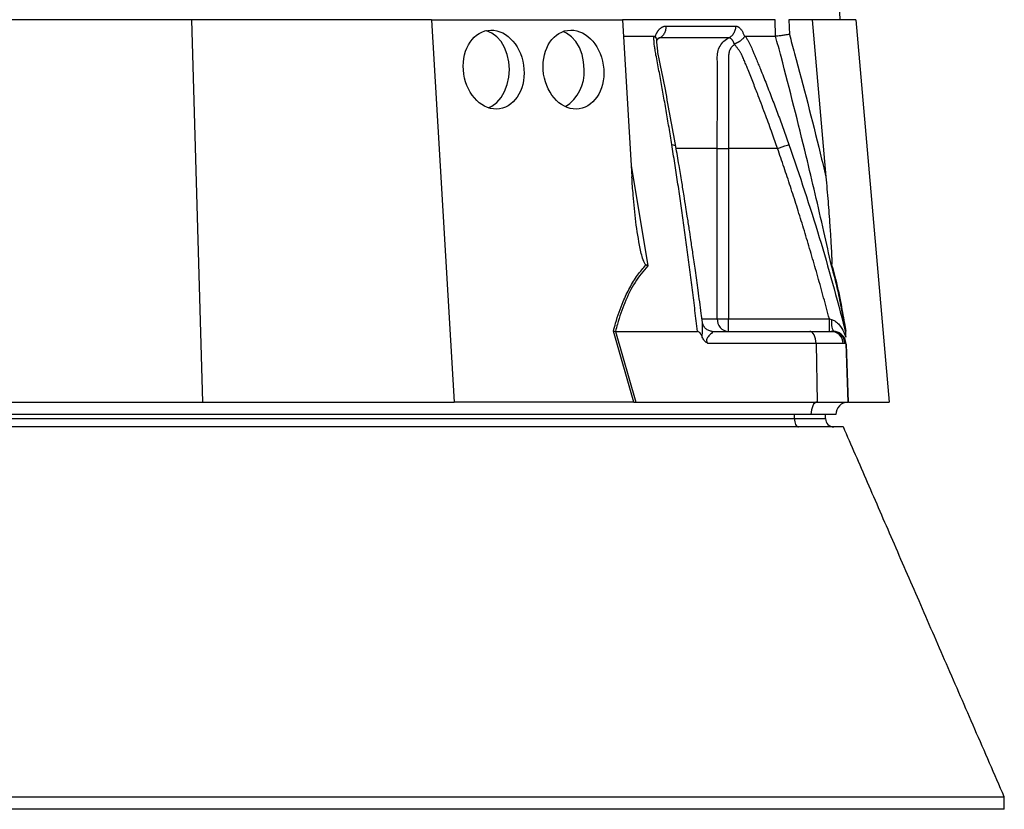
# Model space of a CAD drawing. Header units: millimetres. Extents: x 11 to 1715, y 9 to 2008.
# Tile 11 of 14: x 1372 to 1609, y 492 to 682. Entities that reach past the tile are written whole.
import ezdxf

# ---------------------------------------------------------------- set-up
doc = ezdxf.new("R2010")
doc.units = ezdxf.units.MM

msp = doc.modelspace()

# ---------------------------------------------------------------- linework, layer by layer
at = {"color": 7, "linetype": 'Continuous', "lineweight": 25}
for p, q in [((1569.06, 682.43), (1528.56, 1524.43)), ((1413.05, 682.43), (1356.65, 682.43)), ((1413.05, 682.43), (1415.68, 590.43)), ((1470.8, 682.43), (1413.05, 682.43)), ((1470.8, 682.43), (1476.21, 590.43)), ((1470.8, 682.43), (1516.74, 682.43)), ((1516.74, 682.43), (1518.96, 644.64)), ((1553.41, 682.43), (1516.74, 682.43)), ((1553.55, 678.43), (1553.41, 682.43)), ((1556.74, 682.43), (1556.86, 678.88)), ((1562.34, 682.43), (1556.74, 682.43)), ((1562.34, 682.43), (1565.64, 644.64)), ((1572.8, 682.43), (1562.34, 682.43)), ((1572.8, 682.43), (1580.85, 590.43)), ((1516.97, 678.43), (1524.26, 678.43)), ((1524.56, 678.3), (1524.61, 678.43)), ((1546.02, 678.43), (1546.06, 678.3)), ((1539.52, 610.43), (1539.52, 651.43)), ((1542.21, 651.43), (1542.21, 610.43)), ((1554.01, 651.43), (1542.21, 651.43)), ((1539.52, 610.43), (1542.21, 610.43)), ((1542.21, 607.43), (1542.21, 610.43)), ((1542.21, 610.43), (1566.47, 610.43)), ((1519.46, 590.43), (1514.53, 607.46)), ((1515.02, 607.43), (1515.01, 607.43)), ((1515.01, 607.43), (1519.93, 590.43)), ((1515.02, 607.43), (1534.75, 607.43)), ((1538.43, 607.43), (1561.76, 607.43)), ((1561.76, 607.43), (1566.92, 607.43)), ((1566.92, 607.43), (1567.27, 607.43)), ((1567.27, 607.43), (1567.46, 607.43)), ((1570.2, 607.99), (1570.36, 607.43)), ((1570.35, 607.4), (1570.27, 607.75)), ((1563.26, 604.54), (1537.22, 604.54)), ((1563.26, 604.54), (1563.5, 590.43)), ((1569.78, 604.54), (1563.26, 604.54)), ((1570.22, 604.54), (1569.78, 604.54)), ((1570.46, 604.54), (1570.22, 604.54)), ((1570.46, 604.54), (1570.95, 590.43)), ((1362.89, 590.43), (1415.68, 590.43)), ((1415.68, 590.43), (1476.21, 590.43)), ((1519.22, 590.43), (1476.21, 590.43)), ((1519.46, 590.43), (1519.93, 590.43)), ((1519.93, 590.43), (1563.5, 590.43)), ((1563.5, 590.43), (1570.95, 590.43)), ((1571.05, 590.43), (1580.85, 590.43)), ((1562.05, 587.43), (1317.05, 587.43)), ((1558.05, 586.43), (1558.05, 587.43)), ((1568.05, 587.43), (1562.05, 587.43)), ((1565.55, 586.43), (1565.55, 587.43)), ((1318.55, 586.43), (1558.05, 586.43)), ((1558.05, 586.43), (1565.55, 586.43)), ((1608.55, 492.43), (1608.55, 495.43)), ((1608.55, 492.43), (1013.55, 492.43))]:
    msp.add_line(p, q, dxfattribs=at)
at = {"color": 8, "linetype": 'Continuous', "lineweight": 25}
for p, q in [((1518.8, 647.32), (1522.78, 623.19)), ((1535.91, 610.43), (1539.52, 610.43)), ((1570.51, 604.37), (1571, 590.43))]:
    msp.add_line(p, q, dxfattribs=at)
at = {"color": 7, "linetype": 'Continuous', "lineweight": 25, "flags": 128}
for points in [[(1489.51, 670.43), (1489.38, 672.29), (1488.99, 674.07), (1488.36, 675.71), (1487.51, 677.15), (1486.47, 678.33), (1485.29, 679.21), (1484.01, 679.75), (1483.87, 679.79)], [(1507.49, 670.43), (1507.36, 672.29), (1506.97, 674.07), (1506.34, 675.71), (1505.49, 677.15), (1504.45, 678.33), (1503.27, 679.21), (1502.44, 679.6)], [(1484.42, 661.25), (1485.29, 661.66), (1486.47, 662.53), (1487.51, 663.71), (1488.36, 665.15), (1488.99, 666.8), (1489.38, 668.58), (1489.51, 670.43)], [(1563.26, 604.54), (1563.22, 605.11), (1563.13, 605.65), (1562.98, 606.15), (1562.8, 606.59), (1562.57, 606.95), (1562.32, 607.21), (1562.04, 607.38), (1561.76, 607.43)], [(1563.5, 590.43), (1563.22, 590.36), (1562.94, 590.17), (1562.69, 589.89), (1562.47, 589.52), (1562.3, 589.07), (1562.16, 588.56), (1562.08, 588), (1562.05, 587.43)], [(1558.05, 586.43), (1558.07, 586.04), (1558.13, 585.67), (1558.22, 585.32), (1558.35, 585.02), (1558.5, 584.77), (1558.67, 584.58), (1558.86, 584.47), (1559.05, 584.43)]]:
    msp.add_lwpolyline(points, dxfattribs=at)
at = {"color": 7, "linetype": 'Continuous', "lineweight": 25}
for centre, radius, start, end in [((1497.63, 669.81), 9.88, 302.8017, 3.6311), ((1542.37, 610.28), 2.86, 177.0322, 266.6853), ((1571.95, 609.63), 5, 172.1762, 206.061), ((1566.85, 604.51), 2.93, 0.5819, 88.6462), ((1567.25, 604.46), 2.97, 1.5167, 89.5536), ((1571.05, 587.43), 3, 92, 180), ((1571.05, 587.43), 3, 90, 91.0431), ((1567.55, 586.43), 2, 180, 270)]:
    msp.add_arc(centre, radius, start, end, dxfattribs=at)
for centre in [(1485.72, 670.43), (1504.91, 670.43)]:
    msp.add_ellipse(centre, major_axis=(-1.41, 9.44), ratio=0.760402, dxfattribs=at)
msp.add_ellipse((1520.55, 587.43), major_axis=(13.24, -0.32), ratio=0.225259, start_param=1.658536, end_param=1.676742, dxfattribs=at)
for points, knots in [([(1524.61, 678.43), (1524.63, 678.5), (1524.68, 678.63), (1524.76, 678.83), (1524.84, 679.01), (1524.93, 679.19), (1525.02, 679.35), (1525.11, 679.52), (1525.21, 679.67), (1525.32, 679.81), (1525.42, 679.95), (1525.53, 680.08), (1525.65, 680.2), (1525.77, 680.31), (1525.93, 680.45), (1526.14, 680.6), (1526.39, 680.74), (1526.64, 680.83), (1526.9, 680.89), (1527.08, 680.9), (1527.17, 680.9)], [0, 0, 0, 0, 0.044249, 0.088103, 0.131644, 0.174954, 0.21812, 0.261226, 0.304357, 0.347601, 0.391041, 0.434763, 0.478847, 0.523375, 0.568424, 0.654803, 0.740537, 0.826241, 0.912528, 1, 1, 1, 1]), ([(1527.17, 680.9), (1527.18, 680.62), (1527.15, 680.33), (1527.03, 679.74), (1526.92, 679.45), (1526.65, 678.93), (1526.48, 678.7), (1526.09, 678.31), (1525.88, 678.15), (1525.66, 678.04)], [0, 0, 0, 0, 0.25, 0.25, 0.5, 0.5, 0.75, 0.75, 1, 1, 1, 1]), ([(1543.9, 680.9), (1543.91, 680.62), (1543.89, 680.33), (1543.75, 679.74), (1543.64, 679.45), (1543.34, 678.93), (1543.15, 678.7), (1542.74, 678.31), (1542.51, 678.15), (1542.28, 678.04)], [0, 0, 0, 0, 0.25, 0.25, 0.5, 0.5, 0.75, 0.75, 1, 1, 1, 1]), ([(1543.9, 680.9), (1543.94, 680.9), (1544.01, 680.9), (1544.12, 680.89), (1544.22, 680.86), (1544.33, 680.83), (1544.43, 680.78), (1544.54, 680.73), (1544.64, 680.67), (1544.74, 680.59), (1544.84, 680.51), (1544.97, 680.39), (1545.12, 680.22), (1545.3, 679.99), (1545.46, 679.74), (1545.62, 679.45), (1545.76, 679.14), (1545.9, 678.8), (1545.98, 678.56), (1546.02, 678.43)], [0, 0, 0, 0, 0.043919, 0.087472, 0.13073, 0.173768, 0.216664, 0.259492, 0.30233, 0.345255, 0.388344, 0.431671, 0.51489, 0.596546, 0.677156, 0.757259, 0.837405, 0.91814, 1, 1, 1, 1]), ([(1528.57, 652.39), (1528.46, 653.08), (1528.24, 654.45), (1527.9, 656.5), (1527.55, 658.54), (1527.21, 660.56), (1526.75, 663.18), (1526.18, 666.38), (1525.6, 669.54), (1525.13, 672.05), (1524.84, 673.54), (1524.64, 674.6), (1524.53, 675.2), (1524.45, 675.71), (1524.38, 676.22), (1524.33, 676.74), (1524.29, 677.32), (1524.26, 677.88), (1524.26, 678.25), (1524.26, 678.43)], [0, 0, 0, 0, 0.077777, 0.1552, 0.232272, 0.308995, 0.385372, 0.530526, 0.674474, 0.747423, 0.819615, 0.846383, 0.869761, 0.889755, 0.906383, 0.929523, 0.9528, 0.976272, 1, 1, 1, 1]), ([(1524.26, 678.43), (1524.28, 678.43), (1524.33, 678.43), (1524.39, 678.41), (1524.45, 678.39), (1524.51, 678.35), (1524.54, 678.31), (1524.56, 678.3)], [0, 0, 0, 0, 0.212576, 0.416535, 0.614103, 0.807726, 1, 1, 1, 1]), ([(1524.56, 678.3), (1524.7, 678.14), (1524.95, 677.84), (1524.94, 677.54), (1524.94, 677.41)], [0, 0, 0, 0, 0.542781, 1, 1, 1, 1]), ([(1524.93, 677.18), (1524.95, 677.25), (1525, 677.44), (1525.12, 677.71), (1525.28, 677.95), (1525.26, 677.94), (1525.25, 677.93)], [0, 0, 0, 0, 0.121019, 0.347232, 0.71047, 1, 1, 1, 1]), ([(1529.53, 651.95), (1528.7, 656.53), (1527.48, 663.21), (1526.06, 670.77), (1525.08, 674.97), (1525.01, 676.78), (1524.98, 677.69)], [0, 0, 0, 0, 0.521788, 0.759699, 0.879052, 1, 1, 1, 1]), ([(1542.28, 678.04), (1541.71, 678.04), (1540.46, 678.04), (1538.62, 678.04), (1536.6, 678.04), (1535.18, 678.04), (1533.68, 678.04), (1532.22, 678.04), (1530.02, 678.04), (1527.88, 678.04), (1526.38, 678.04), (1525.66, 678.04)], [0.7589111, 0.7589111, 0.7589111, 0.7589111, 0.7820302, 0.8131687, 0.8443073, 0.8754458, 0.8754458, 0.9065844, 0.9377229, 0.9688615, 0.9919807, 0.9919807, 0.9919807, 0.9919807]), ([(1539.52, 651.43), (1539.52, 653.43), (1539.52, 658.93), (1539.53, 664.45), (1539.53, 669.46), (1539.57, 671.41), (1539.48, 673.89), (1539.75, 675.4), (1540.54, 676.78), (1541.46, 677.63), (1542.09, 677.95), (1542.28, 678.04)], [0, 0, 0, 0, 0.215903, 0.59376, 0.595614, 0.756404, 0.805058, 0.862767, 0.919909, 0.976224, 1, 1, 1, 1]), ([(1543.57, 676.52), (1543.57, 676.56), (1543.55, 676.64), (1543.51, 676.77), (1543.45, 676.92), (1543.38, 677.09), (1543.3, 677.26), (1543.19, 677.44), (1543.07, 677.62), (1542.93, 677.77), (1542.77, 677.9), (1542.61, 677.99), (1542.45, 678.04), (1542.33, 678.04), (1542.28, 678.04)], [0, 0, 0, 0, 0.0385037, 0.0865137, 0.1440338, 0.2110288, 0.2874492, 0.3732496, 0.4684049, 0.5729224, 0.680036, 0.786786, 0.8933735, 1, 1, 1, 1]), ([(1543.59, 676.53), (1543.61, 676.55), (1543.64, 676.57), (1543.7, 676.61), (1543.77, 676.65), (1543.85, 676.7), (1543.94, 676.75), (1544.05, 676.8), (1544.17, 676.86), (1544.3, 676.93), (1544.44, 677), (1544.59, 677.08), (1544.75, 677.17), (1544.92, 677.27), (1545.09, 677.38), (1545.26, 677.51), (1545.44, 677.65), (1545.62, 677.8), (1545.79, 677.96), (1545.94, 678.13), (1546.02, 678.24), (1546.06, 678.3)], [0, 0, 0, 0, 0.017248, 0.037456, 0.060913, 0.087838, 0.118407, 0.152763, 0.191026, 0.233291, 0.279627, 0.330072, 0.384627, 0.443251, 0.505852, 0.572276, 0.648655, 0.730209, 0.816408, 0.906598, 1, 1, 1, 1]), ([(1546.06, 678.3), (1546.07, 678.31), (1546.09, 678.34), (1546.13, 678.37), (1546.16, 678.4), (1546.2, 678.42), (1546.24, 678.43), (1546.27, 678.43), (1546.28, 678.43)], [0, 0, 0, 0, 0.160202, 0.321039, 0.484027, 0.650625, 0.822199, 1, 1, 1, 1]), ([(1546.28, 678.43), (1546.34, 678.33), (1546.46, 678.12), (1546.64, 677.81), (1546.82, 677.49), (1546.99, 677.17), (1547.16, 676.85), (1547.32, 676.53), (1547.48, 676.2), (1547.63, 675.88), (1547.83, 675.46), (1548.08, 674.87), (1548.44, 674.02), (1548.88, 672.96), (1549.38, 671.75), (1550.21, 669.73), (1551.34, 666.91), (1552.74, 663.31), (1554.11, 659.7), (1555.45, 656.06), (1556.32, 653.62), (1556.76, 652.39)], [0, 0, 0, 0, 0.013423, 0.026738, 0.039956, 0.053088, 0.066144, 0.079134, 0.09207, 0.104963, 0.117824, 0.141662, 0.172831, 0.217057, 0.263491, 0.312127, 0.449156, 0.58733, 0.723761, 0.861313, 1, 1, 1, 1]), ([(1566.99, 623.19), (1566.37, 625.95), (1564.42, 634.76), (1560.48, 651.57), (1556.54, 667.22), (1553.98, 676.81), (1553.54, 678.43)], [0, 0, 0, 0, 0.148834, 0.476021, 0.911201, 1, 1, 1, 1]), ([(1556.86, 678.88), (1556.85, 678.88), (1556.49, 678.82), (1555.77, 678.72), (1554.8, 678.58), (1554, 678.48), (1553.7, 678.45), (1553.55, 678.43)], [0, 0, 0, 0, 0.005465, 0.269779, 0.513886, 0.756919, 1, 1, 1, 1]), ([(1556.86, 678.88), (1557.27, 677.37), (1559.86, 667.87), (1562.79, 656.45), (1565.19, 646.52), (1565.64, 644.64)], [0, 0, 0, 0, 0.133371, 0.835602, 1, 1, 1, 1]), ([(1543.58, 676.35), (1543.45, 676.28), (1543.29, 676.18), (1542.96, 675.86), (1542.61, 675.37), (1542.3, 674.58), (1542.18, 673.58), (1542.25, 671.38), (1542.21, 669.1), (1542.21, 667.15), (1542.21, 666.66), (1542.21, 662.57), (1542.21, 657.52), (1542.21, 652.49), (1542.21, 651.43)], [0, 0, 0, 0, 0.017267, 0.023348, 0.05488, 0.088566, 0.123097, 0.172667, 0.348537, 0.392504, 0.403496, 0.406244, 0.874771, 1, 1, 1, 1]), ([(1554.01, 651.43), (1553.58, 652.65), (1552.66, 655.29), (1551.12, 659.52), (1549.79, 663.01), (1548.79, 665.61), (1548.19, 667.15), (1547.56, 668.75), (1547.05, 670.02), (1546.69, 670.93), (1546.47, 671.47), (1546.25, 672), (1546.02, 672.54), (1545.8, 673.07), (1545.62, 673.5), (1545.47, 673.83), (1545.36, 674.06), (1545.23, 674.29), (1545.08, 674.54), (1544.92, 674.79), (1544.75, 675.05), (1544.57, 675.32), (1544.37, 675.59), (1544.16, 675.86), (1543.94, 676.14), (1543.78, 676.32), (1543.71, 676.41)], [0, 0, 0, 0, 0.143085, 0.308796, 0.497427, 0.555835, 0.616742, 0.680167, 0.746121, 0.767405, 0.788723, 0.810074, 0.831456, 0.852865, 0.874301, 0.883002, 0.892336, 0.902282, 0.912815, 0.923904, 0.935514, 0.947608, 0.960145, 0.973084, 0.986383, 1, 1, 1, 1]), ([(1534.75, 607.43), (1534.65, 608.27), (1534.45, 609.94), (1534.15, 612.43), (1533.85, 614.91), (1533.55, 617.37), (1533.24, 619.82), (1532.93, 622.25), (1532.61, 624.66), (1532.29, 627.06), (1531.97, 629.45), (1531.65, 631.81), (1531.32, 634.16), (1530.99, 636.5), (1530.65, 638.81), (1530.32, 641.12), (1529.97, 643.4), (1529.63, 645.67), (1529.28, 647.93), (1528.93, 650.17), (1528.69, 651.65), (1528.57, 652.39)], [0, 0, 0, 0, 0.055211, 0.110128, 0.164753, 0.219086, 0.273129, 0.326884, 0.38035, 0.43353, 0.486425, 0.539036, 0.591365, 0.643413, 0.695181, 0.746671, 0.797884, 0.848822, 0.899487, 0.949879, 1, 1, 1, 1]), ([(1535.94, 609.59), (1535.85, 610.31), (1535.51, 612.89), (1534.94, 617.07), (1534.27, 621.87), (1533.69, 625.92), (1533.2, 629.22), (1532.82, 631.72), (1532.53, 633.62), (1532.26, 635.38), (1531.93, 637.52), (1531.49, 640.27), (1530.94, 643.63), (1530.28, 647.59), (1529.79, 650.43), (1529.53, 651.95)], [0, 0, 0, 0, 0.050663, 0.180653, 0.293264, 0.388491, 0.466333, 0.526794, 0.564787, 0.601012, 0.651659, 0.716876, 0.796665, 0.891033, 1, 1, 1, 1]), ([(1539.52, 651.43), (1539.77, 651.43), (1540.15, 651.43), (1541.1, 651.43), (1541.65, 651.43), (1542.21, 651.43)], [0, 0, 0, 0, 0.5, 0.5, 1, 1, 1, 1]), ([(1554.01, 651.43), (1554.3, 651.53), (1554.61, 651.64), (1555.21, 651.85), (1555.5, 651.95), (1556.01, 652.13), (1556.23, 652.21), (1556.57, 652.33), (1556.69, 652.37), (1556.76, 652.39)], [0, 0, 0, 0, 0.25, 0.25, 0.5, 0.5, 0.75, 0.75, 1, 1, 1, 1]), ([(1566.47, 610.43), (1566.24, 611.29), (1565.79, 612.99), (1565.1, 615.54), (1564.4, 618.07), (1563.7, 620.57), (1562.99, 623.06), (1562.27, 625.53), (1561.55, 627.98), (1560.83, 630.41), (1560.09, 632.83), (1559.35, 635.22), (1558.61, 637.59), (1557.86, 639.95), (1557.1, 642.28), (1556.34, 644.6), (1555.57, 646.89), (1554.79, 649.17), (1554.27, 650.68), (1554.01, 651.43)], [0, 0, 0, 0, 0.061953, 0.123509, 0.18467, 0.245435, 0.305808, 0.365787, 0.425376, 0.484574, 0.543383, 0.601804, 0.659839, 0.717488, 0.774754, 0.831636, 0.888137, 0.944258, 1, 1, 1, 1]), ([(1522.36, 623.43), (1522.29, 623.49), (1522.05, 623.7), (1521.7, 624.54), (1521.3, 625.79), (1520.62, 628.96), (1519.86, 633.75), (1519.31, 639.52), (1519.06, 643.15), (1518.96, 644.64)], [0, 0, 0, 0, 0.014357, 0.049628, 0.124372, 0.19944, 0.496383, 0.793754, 1, 1, 1, 1]), ([(1565.64, 644.64), (1565.81, 642.65), (1566.15, 638.72), (1566.54, 633.56), (1566.8, 629.6), (1566.95, 627.09), (1567.02, 625.5), (1567.05, 624.43), (1567.06, 623.72), (1567.02, 623.48), (1567.01, 623.43)], [0, 0, 0, 0, 0.276315, 0.544228, 0.717558, 0.828272, 0.898433, 0.942708, 0.987326, 1, 1, 1, 1]), ([(1514.53, 607.46), (1514.7, 608.11), (1515.35, 610.56), (1516.58, 614.14), (1518.41, 617.97), (1520.24, 620.96), (1521.67, 622.63), (1522.36, 623.43)], [0, 0, 0, 0, 0.106661, 0.403143, 0.607796, 0.812342, 1, 1, 1, 1]), ([(1522.78, 623.19), (1521.71, 621.92), (1519.54, 619.33), (1517.18, 614.47), (1515.78, 610.39), (1515.17, 608.02), (1515.02, 607.43)], [0, 0, 0, 0, 0.297893, 0.6067358, 0.9031829, 1, 1, 1, 1]), ([(1522.78, 623.19), (1522.77, 623.19), (1522.63, 623.27), (1522.49, 623.35), (1522.36, 623.43)], [0, 0, 0, 0, 0.022152, 1, 1, 1, 1]), ([(1567.01, 623.43), (1567, 623.35), (1566.98, 623.27), (1566.99, 623.19), (1566.99, 623.19)], [0, 0, 0, 0, 0.977872, 1, 1, 1, 1]), ([(1570.36, 607.43), (1570.26, 608.02), (1569.88, 610.39), (1569.15, 614.41), (1568.12, 619.27), (1567.37, 621.87), (1566.99, 623.19)], [0, 0, 0, 0, 0.096828, 0.393236, 0.691583, 1, 1, 1, 1]), ([(1567.01, 623.43), (1567.25, 622.63), (1567.74, 620.96), (1568.46, 617.97), (1569.26, 614.14), (1569.9, 610.56), (1570.3, 608.11), (1570.4, 607.46)], [0, 0, 0, 0, 0.187657, 0.392219, 0.596888, 0.893329, 1, 1, 1, 1]), ([(1538.37, 607.45), (1538.32, 607.44), (1538.07, 607.43), (1537.45, 607.6), (1536.73, 608.05), (1536.22, 608.69), (1535.99, 609.27), (1535.97, 609.48), (1535.96, 609.54)], [0, 0, 0, 0, 0.046302, 0.262288, 0.49263, 0.725332, 0.917137, 1, 1, 1, 1]), ([(1566.47, 607.43), (1566.47, 607.43), (1566.47, 607.51), (1566.47, 607.81), (1566.47, 608.03), (1566.47, 608.59), (1566.47, 608.92), (1566.47, 609.65), (1566.47, 610.04), (1566.47, 610.43)], [0, 0, 0, 0, 0.25, 0.25, 0.5, 0.5, 0.75, 0.75, 1, 1, 1, 1]), ([(1567, 610.31), (1567.28, 610.21), (1567.63, 610.08), (1568.26, 609.63), (1569.08, 608.81), (1569.8, 607.57), (1570.24, 606.52), (1570.38, 606.1), (1570.4, 606.02)], [0, 0, 0, 0, 0.15746, 0.188365, 0.407233, 0.775555, 0.955924, 1, 1, 1, 1]), ([(1515.01, 607.43), (1514.85, 607.44), (1514.68, 607.45), (1514.53, 607.45), (1514.53, 607.46)], [0, 0, 0, 0, 0.976167, 1, 1, 1, 1]), ([(1535.91, 606.02), (1535.87, 606.13), (1535.72, 606.49), (1535.48, 606.93), (1535.15, 607.29), (1534.94, 607.41), (1534.8, 607.43), (1534.77, 607.43)], [0, 0, 0, 0, 0.171805, 0.597034, 0.766219, 0.937377, 1, 1, 1, 1]), ([(1538.43, 607.43), (1538.46, 607.42), (1538.5, 607.4), (1538.39, 607.24), (1538.05, 606.9), (1537.47, 606.38), (1537.05, 605.8), (1536.93, 605.47), (1536.92, 605.23), (1536.96, 605), (1537.07, 604.75), (1537.17, 604.61), (1537.22, 604.54)], [0, 0, 0, 0, 0.119076, 0.171495, 0.364268, 0.663867, 0.784807, 0.833305, 0.870199, 0.91101, 0.95329, 1, 1, 1, 1]), ([(1570.46, 604.54), (1570.39, 604.95), (1570.26, 605.81), (1569.44, 606.78), (1568.45, 607.34), (1567.78, 607.4), (1567.46, 607.43)], [0, 0, 0, 0, 0.270702, 0.562324, 0.789304, 1, 1, 1, 1]), ([(1570.36, 607.43), (1570.36, 607.42), (1570.36, 607.4), (1570.36, 607.2), (1570.38, 606.75), (1570.39, 606.3), (1570.4, 606.02)], [0, 0, 0, 0, 0.116914, 0.269187, 0.540255, 1, 1, 1, 1]), ([(1537.22, 604.54), (1537.22, 604.54), (1537.16, 604.57), (1536.85, 604.76), (1536.33, 605.18), (1536.05, 605.74), (1535.91, 606.02)], [0, 0, 0, 0, 0.005916, 0.105159, 0.552673, 1, 1, 1, 1]), ([(1569.8, 584.43), (1569.79, 584.43), (1569.77, 584.43), (1569.27, 584.43), (1568.92, 584.43), (1569.02, 584.43), (1568.45, 584.43), (1567.53, 584.43), (1566.14, 584.43), (1564.29, 584.43), (1562.04, 584.43), (1553.03, 584.43), (1514.46, 584.43), (1454.45, 584.43), (1390.76, 584.43), (1354.89, 584.43), (1340.84, 584.43), (1335.68, 584.43), (1330.46, 584.43), (1325.1, 584.43), (1319.49, 584.43), (1314.52, 584.43), (1310.41, 584.43), (1307.29, 584.43), (1304.27, 584.43), (1294.33, 584.43), (1269.94, 584.43), (1230.29, 584.43), (1170.38, 584.43), (1116.35, 584.43), (1077.5, 584.43), (1065.47, 584.43), (1062.25, 584.43), (1059.51, 584.43), (1057.37, 584.43), (1056.36, 584.43), (1055.86, 584.43)], [0, 0, 0, 0, 0.078741, 0.157437, 0.172709, 0.187979, 0.192212, 0.196446, 0.200679, 0.204912, 0.209148, 0.21339, 0.248585, 0.389368, 0.497275, 0.546842, 0.555191, 0.563649, 0.572099, 0.580438, 0.588638, 0.596815, 0.601053, 0.605292, 0.609522, 0.613761, 0.650548, 0.724122, 0.797697, 0.931165, 0.977302, 0.982353, 0.987402, 0.992416, 0.996208, 1, 1, 1, 1]), ([(1608.55, 495.43), (1606.19, 500.86), (1601.57, 511.48), (1594.71, 527.23), (1588.12, 542.38), (1581.8, 556.94), (1575.72, 570.94), (1571.79, 579.99), (1569.86, 584.43)], [0, 0, 0, 0, 0.184112, 0.360487, 0.529641, 0.692172, 0.848733, 1, 1, 1, 1]), ([(1109.36, 495.43), (1116.36, 495.43), (1133.04, 495.43), (1161.36, 495.43), (1194.18, 495.43), (1228.78, 495.43), (1264.62, 495.43), (1288.98, 495.43), (1302.01, 495.43), (1303.66, 495.43), (1306.12, 495.43), (1308.59, 495.43), (1310.23, 495.43), (1311.88, 495.43), (1313.52, 495.43), (1315.99, 495.43), (1318.46, 495.43), (1320.11, 495.43), (1333.16, 495.43), (1357.55, 495.43), (1393.43, 495.43), (1428.06, 495.43), (1460.92, 495.43), (1483.78, 495.43), (1495.74, 495.43), (1498.05, 495.43)], [0.7251082, 0.7251082, 0.7251082, 0.7251082, 0.7403532, 0.7599055, 0.7794577, 0.79901, 0.8185623, 0.8381146, 0.8381146, 0.8394397, 0.8407647, 0.8420898, 0.8434149, 0.8434149, 0.8447407, 0.8460666, 0.8473925, 0.8487184, 0.8487184, 0.8682827, 0.887847, 0.9074113, 0.9269756, 0.9465398, 0.9512879, 0.9512879, 0.9512879, 0.9512879]), ([(1498.05, 495.43), (1505.25, 495.43), (1521.34, 495.43), (1544.01, 495.43), (1558.1, 495.43), (1564.94, 495.43), (1565.8, 495.43), (1567.07, 495.43), (1568.32, 495.43), (1569.14, 495.43), (1569.95, 495.43), (1570.75, 495.43), (1571.93, 495.43), (1573.09, 495.43), (1573.85, 495.43), (1578.61, 495.43), (1582.58, 495.43), (1586.15, 495.43)], [0.64550009, 0.64550009, 0.64550009, 0.64550009, 0.66031636, 0.67988066, 0.69944495, 0.69944495, 0.70077083, 0.70209671, 0.70342258, 0.70474846, 0.70474846, 0.70606619, 0.70738391, 0.70870164, 0.71001936, 0.71001936, 0.72510818, 0.72510818, 0.72510818, 0.72510818]), ([(1586.15, 495.43), (1587.18, 495.43), (1592.62, 495.43), (1597.83, 495.43), (1601.16, 495.43), (1601.72, 495.43)], [0.61741956, 0.61741956, 0.61741956, 0.61741956, 0.62177403, 0.64121733, 0.64550009, 0.64550009, 0.64550009, 0.64550009]), ([(1601.72, 495.43), (1602.99, 495.43), (1605.52, 495.43), (1607.64, 495.43), (1608.63, 495.43), (1608.46, 495.43), (1608.43, 495.43)], [0, 0, 0, 0, 0.30536, 0.610721, 0.916081, 1, 1, 1, 1])]:
    msp.add_open_spline(points, degree=3, knots=knots, dxfattribs=at)
for points in [[(1527.17, 680.9), (1533.36, 680.9), (1538.96, 680.9), (1543.9, 680.9)], [(1546.28, 678.43), (1547.59, 678.43), (1550.11, 678.43), (1552.44, 678.43), (1553.54, 678.43)], [(1566.47, 610.43), (1566.65, 610.39), (1566.82, 610.35), (1567, 610.31)]]:
    msp.add_open_spline(points, degree=3, dxfattribs=at)
at = {"color": 8, "linetype": 'Continuous', "lineweight": 25}
for points, knots in [([(1525.66, 678.04), (1525.51, 677.96), (1525.3, 677.84), (1525.12, 677.65), (1525.08, 677.59)], [0, 0, 0, 0, 0.740649, 1, 1, 1, 1]), ([(1525.66, 678.04), (1525.55, 678.04), (1525.39, 678.04), (1525.23, 677.92), (1525.17, 677.88)], [0, 0, 0, 0, 0.646113, 1, 1, 1, 1]), ([(1528.57, 652.39), (1528.78, 652.36), (1529.22, 652.28), (1529.52, 652.11), (1529.5, 651.98), (1529.49, 651.94)], [0, 0, 0, 0, 0.413137, 0.850224, 1, 1, 1, 1]), ([(1539.52, 651.43), (1537.09, 651.43), (1534.02, 651.43), (1530.38, 651.43), (1529.62, 651.43)], [0, 0, 0, 0, 0.78948, 1, 1, 1, 1]), ([(1556.76, 652.39), (1559.27, 644.97), (1564.23, 630.32), (1568.23, 615.37), (1570.2, 607.99)], [0, 0, 0, 0, 0.506448, 1, 1, 1, 1]), ([(1535.91, 606.02), (1535.91, 606.1), (1535.9, 606.52), (1535.93, 607.56), (1536.03, 608.73), (1535.95, 609.39), (1535.92, 609.58)], [0, 0, 0, 0, 0.059045, 0.300682, 0.794115, 1, 1, 1, 1])]:
    msp.add_open_spline(points, degree=3, knots=knots, dxfattribs=at)

doc.saveas('drawing.dxf')
